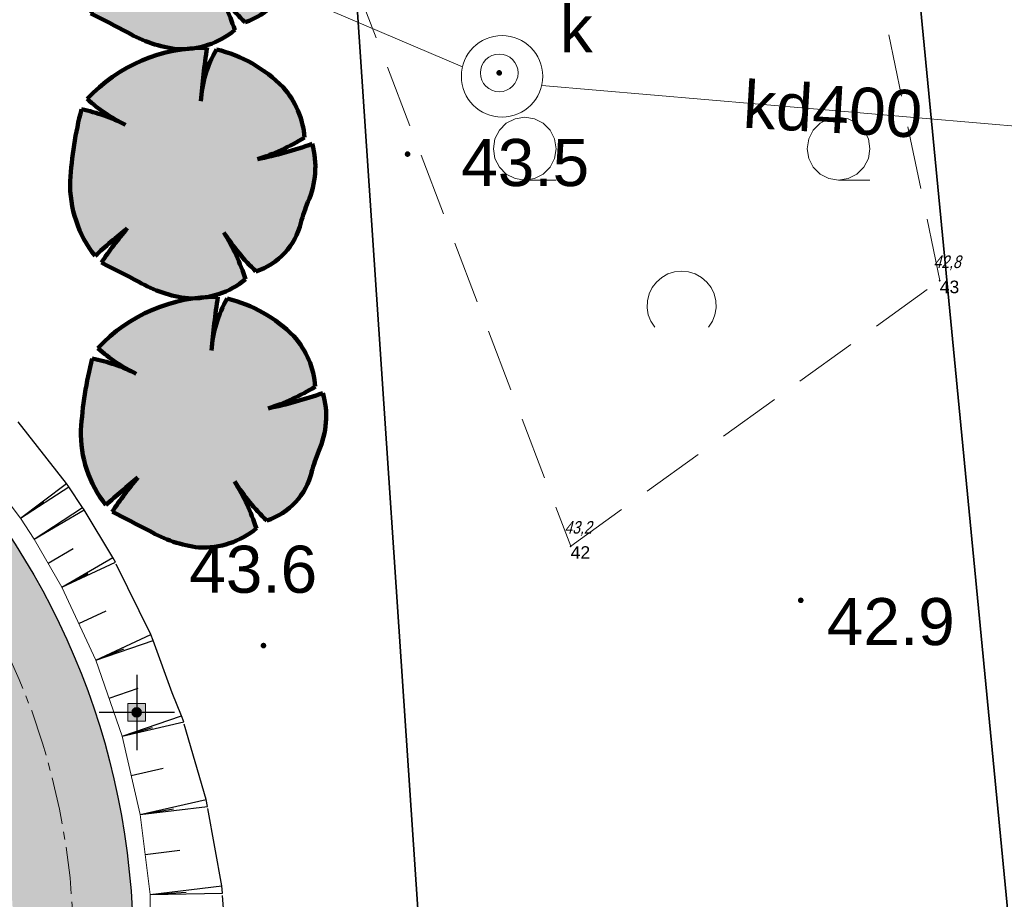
# Model space of a CAD drawing. Header units: metres. Extents: x 0 to 5465380, y 0 to 5925815.
# Tile 86 of 141: x 5463970 to 5463986, y 5925489 to 5925503. Entities that reach past the tile are written whole.
import ezdxf
from ezdxf.enums import TextEntityAlignment as Align

# ---------------------------------------------------------------- set-up
doc = ezdxf.new("R2010")
doc.units = ezdxf.units.M
for name, pattern in [('CENTER2', [1.125, 0.75, -0.125, 0.125, -0.125]), ('HIDDEN', [0.375, 0.25, -0.125]), ('PRZER1-1', [2, 1, -1]), ('PRZER2-1', [3, 2, -1]), ('PRZER3-1', [4, 3, -1])]:
    doc.linetypes.add(name, pattern=pattern)
for name, color, linetype, lineweight in [('#DEMCAD_OPR.OŚW.ZEW_1_Nr_Pióra__3', 30, 'Continuous', 18), ('#DEMCAD_OPR.OŚW.ZEW_1_Nr_Pióra__5', 161, 'Continuous', 25), ('#DEMCAD_OPR.OŚW.ZEW_1_Nr_Pióra__6', 5, 'Continuous', 35), ('$DR - obrzeże 8x30', 34, 'Continuous', 30), ('$DR - osie ścieżek', 7, 'CENTER2', 15), ('$DR - wyp. chodnik', 44, 'Continuous', 5), ('$DR - zał. arch.', 7, 'Continuous', 13), ('$DR - zał. mapa', 250, 'Continuous', 0), ('____rosliny_Nr_Pióra__161', 62, 'Continuous', 0), ('____rosliny_Nr_Pióra__165', 62, 'Continuous', 200)]:
    doc.layers.add(name, color=color, linetype=linetype, lineweight=lineweight)
for name, color, linetype in [('____rosliny', 7, 'Continuous'), ('AecObjExplode_rys 1_Vport_D5A', 7, 'Continuous'), ('AecObjExplode_rys 3_Vport_DDD', 7, 'Continuous'), ('AecObjExplode_rys 4_Vport_E22', 7, 'Continuous'), ('C-DROGI-SYTUACJA', 7, 'Continuous'), ('C-TEREN-SKARPY', 94, 'Continuous'), ('Punkty', 7, 'Continuous'), ('Rzedne', 7, 'Continuous'), ('Teksty', 7, 'Continuous')]:
    doc.layers.add(name, color=color, linetype=linetype)
for name, color, linetype, lineweight, true_color in [('CC_Kanalizacja', 7, 'Continuous', 18, 0x803300), ('CC_Punkt wysokościowy', 7, 'Continuous', 18, 0x0a0909), ('EGBD03', 7, 'Continuous', 18, 0x008000), ('EGBK02', 7, 'PRZER3-1', 18, 0x008000), ('EGBU01', 7, 'PRZER1-1', 18, 0x008000), ('GSSLZD', 7, 'Continuous', 18, 0x0a0909)]:
    doc.layers.add(name, color=color, linetype=linetype, lineweight=lineweight, true_color=true_color)
doc.styles.add('Arial', font='arial.ttf')
doc.styles.get("Standard").update_dxf_attribs({"font": 'arial.ttf'})
pattern_1 = [(37.5, (500, 0), (-0.01600031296, 0.48941323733), [0, -0.38608, 0, -0.4318, 0, -0.41275]), (7.5, (500, 0), (0.44952328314, 0.71682510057), [0, -0.20828, 0, -0.34798, 0, -0.13335]), (327.5, (499.6876, 0), (0.790992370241, 0.001437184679), [0, -0.127, 0, -0.4572, 0, -0.5969]), (317.5, (499.6876, 0), (0.76355645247, 0.22292932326), [0, -0.0635, 0, -0.29972, 0, -0.3429])]

# ---------------------------------------------------------------- blocks, each defined once
blk = doc.blocks.new('GSSLZD1')
at = {"color": 0}
blk.add_lwpolyline([(0.5, 0), (0.475528, -0.154508), (0.404508, -0.293893), (0.293893, -0.404508), (0.154508, -0.475528), (0, -0.5), (-0.154508, -0.475528), (-0.293893, -0.404508), (-0.404508, -0.293893), (-0.475528, -0.154508), (-0.5, 0), (-0.475528, 0.154508), (-0.404508, 0.293893), (-0.293893, 0.404508), (-0.154508, 0.475528), (0, 0.5), (0.154508, 0.475528), (0.293893, 0.404508), (0.404508, 0.293893), (0.475528, 0.154508)], close=True, dxfattribs=at)
blk.add_lwpolyline([(-0.5, 0), (-0.5, -0.5)], dxfattribs=at)
blk = doc.blocks.new('GSSLZD2')
at = {"color": 0}
blk.add_lwpolyline([(-0.34375, 0.429344), (-0.249556, 0.490124), (-0.144995, 0.530543), (-0.034411, 0.548922), (0.077603, 0.544498), (0.186394, 0.517453), (0.28744, 0.468911), (0.376546, 0.40089), (0.450009, 0.316215), (0.504777, 0.218403), (0.538576, 0.111518), (0.55, 0), (0.538576, -0.111518), (0.504777, -0.218403), (0.450009, -0.316215), (0.376546, -0.40089), (0.28744, -0.468911), (0.186394, -0.517453), (0.077603, -0.544498), (-0.034411, -0.548922), (-0.144995, -0.530543), (-0.249556, -0.490124), (-0.34375, -0.429344)], dxfattribs=at)
blk = doc.blocks.new('GK.6640.1913.2022 szara')
at = {"layer": 'CC_Kanalizacja'}
blk.add_hatch(color=252, dxfattribs=at).paths.add_polyline_path([(5463977.632, 5925502.185), (5463977.633, 5925502.174), (5463977.638, 5925502.163), (5463977.645, 5925502.154), (5463977.654, 5925502.146), (5463977.665, 5925502.142), (5463977.677, 5925502.14), (5463977.688, 5925502.142), (5463977.699, 5925502.146), (5463977.708, 5925502.154), (5463977.716, 5925502.163), (5463977.72, 5925502.174), (5463977.722, 5925502.185), (5463977.72, 5925502.197), (5463977.716, 5925502.208), (5463977.708, 5925502.217), (5463977.699, 5925502.224), (5463977.688, 5925502.229), (5463977.677, 5925502.23), (5463977.665, 5925502.229), (5463977.654, 5925502.224), (5463977.645, 5925502.217), (5463977.638, 5925502.208), (5463977.633, 5925502.197)])
at = {"layer": 'CC_Punkt wysokościowy'}
for points in [[(5463976.261, 5925500.892, 1), (5463976.171, 5925500.892, 1)], [(5463982.527, 5925493.785, 1), (5463982.437, 5925493.785, 1)], [(5463973.965, 5925493.064, 1), (5463973.875, 5925493.064, 1)]]:
    blk.add_hatch(color=252, dxfattribs=at).paths.add_polyline_path(points)
at = {"color": 252, "lineweight": 35, "ltscale": 0.5}
blk.add_lwpolyline([(5463970.62, 5925449.332), (5463986.447, 5925481.891), (5463977.039, 5925579.473), (5463993.73, 5925594.437), (5463935.36, 5925657.844), (5463891.514, 5925640.248), (5463906.739, 5925598.778), (5463828.146, 5925565.769), (5463841.424, 5925534), (5463710.761, 5925479.846), (5463724.491, 5925454.847), (5463844.923, 5925511.51), (5463892.245, 5925407.652)], close=True, dxfattribs=at)
at = {"layer": 'CC_Kanalizacja', "color": 252}
for points in [[(5463977.091, 5925502.281), (5463968.975, 5925505.74), (5463943.447, 5925516.384), (5463926.261, 5925523.627)], [(5463992.623, 5925501.21), (5463988.743, 5925501.094), (5463978.355, 5925501.987)]]:
    blk.add_lwpolyline(points, dxfattribs=at)
for centre, radius in [((5463977.722, 5925502.131), 0.649), ((5463977.677, 5925502.185), 0.3)]:
    blk.add_circle(centre, radius, dxfattribs=at)
at = {"layer": 'EGBD03', "color": 52, "linetype": 'Continuous', "lineweight": 30}
blk.add_lwpolyline([(5463976.53, 5925486.659), (5463970.344, 5925578.524), (5463983.032, 5925590.042), (5463928.32, 5925650.72), (5463927.256, 5925651.9), (5463894.766, 5925638.737), (5463911.73, 5925597.06), (5463843.77, 5925569.527), (5463856.962, 5925537.116), (5463925.884, 5925562.287), (5463928.865, 5925568.698), (5463933.562, 5925570.413), (5463940.422, 5925551.628), (5463935.726, 5925549.913), (5463929.655, 5925553.021), (5463860.732, 5925527.855), (5463901.732, 5925427.127), (5463960.738, 5925457.702)], close=True, dxfattribs=at)
blk.add_lwpolyline([(5463999.014, 5925572.313), (5463983.032, 5925590.042), (5463970.344, 5925578.524), (5463976.53, 5925486.659), (5463987.688, 5925486.122), (5464006.211, 5925485.304)], dxfattribs=at)
at = {"layer": 'EGBK02', "color": 252, "linetype": 'PRZER3-1', "lineweight": 18, "ltscale": 0.5}
blk.add_lwpolyline([(5463856.962, 5925537.116), (5463860.732, 5925527.855), (5463899.34, 5925515.62), (5463908.85, 5925504.3), (5463937.87, 5925497.24), (5463946.13, 5925487.11), (5463947.1, 5925482.79), (5463950.95, 5925472.07), (5463950.99, 5925465.56), (5463952.34, 5925458.74), (5463949.58, 5925451.92), (5463960.738, 5925457.702), (5463976.53, 5925486.659), (5463970.344, 5925578.524), (5463983.032, 5925590.042), (5463928.32, 5925650.72), (5463927.256, 5925651.9), (5463894.766, 5925638.737), (5463911.73, 5925597.06), (5463843.77, 5925569.527)], close=True, dxfattribs=at)
at = {"layer": 'EGBU01', "color": 252, "linetype": 'PRZER1-1', "ltscale": 0.5}
blk.add_lwpolyline([(5463856.962, 5925537.116), (5463860.732, 5925527.855), (5463899.34, 5925515.62), (5463908.85, 5925504.3), (5463937.87, 5925497.24), (5463946.13, 5925487.11), (5463947.1, 5925482.79), (5463950.95, 5925472.07), (5463950.99, 5925465.56), (5463952.34, 5925458.74), (5463949.58, 5925451.92), (5463960.738, 5925457.702), (5463976.53, 5925486.659), (5463970.344, 5925578.524), (5463983.032, 5925590.042), (5463928.32, 5925650.72), (5463927.256, 5925651.9), (5463894.766, 5925638.737), (5463911.73, 5925597.06), (5463843.77, 5925569.527)], close=True, dxfattribs=at)
blk.add_lwpolyline([(5463999.014, 5925572.313), (5463983.032, 5925590.042), (5463970.344, 5925578.524), (5463976.53, 5925486.659), (5463987.688, 5925486.122), (5464006.211, 5925485.304)], dxfattribs=at)
at = {"layer": 'GSSLZD', "color": 252, "linetype": 'PRZER2-1', "ltscale": 0.5}
blk.add_lwpolyline([(5463978.815, 5925494.647), (5463984.696, 5925498.877), (5463982.952, 5925507.315), (5463974.287, 5925506.477), (5463978.815, 5925494.647)], dxfattribs=at)
at = {"layer": 'Punkty', "color": 252, "lineweight": 35}
for p in [(5463984.696, 5925498.877), (5463978.815, 5925494.647)]:
    blk.add_point(p, dxfattribs=at)
at = {"layer": 'GSSLZD', "color": 252, "linetype": 'Continuous', "lineweight": 18, "rotation": 90}
for name, p in [('GSSLZD1', (5463978.083, 5925500.978, 10.06)), ('GSSLZD1', (5463983.083, 5925500.978, 10.06)), ('GSSLZD2', (5463980.583, 5925498.478, 10.06))]:
    blk.add_blockref(name, p, dxfattribs=at)
at = {"layer": 'CC_Kanalizacja', "color": 252, "lineweight": 0, "style": 'Arial'}
blk.add_text('k', height=0.75, dxfattribs=at).set_placement((5463979.168, 5925502.511), align=Align.RIGHT)
blk.add_text('kd400', height=0.75, rotation=356.6908, dxfattribs=at).set_placement((5463982.993, 5925501.621), align=Align.MIDDLE)
at = {"layer": 'CC_Punkt wysokościowy', "color": 252, "lineweight": 0, "style": 'Arial'}
for s, p in [('43.5', (5463977.071, 5925500.383)), ('43.6', (5463972.737, 5925493.905)), ('42.9', (5463982.896, 5925493.071))]:
    blk.add_text(s, height=0.75, dxfattribs=at).set_placement(p)
at = {"layer": 'Rzedne', "color": 252, "lineweight": 35, "oblique": 15, "width": 0.8}
for s, p in [('42,8', (5463984.596, 5925499.077, 42.792)), ('43,2', (5463978.715, 5925494.847, 43.249))]:
    blk.add_text(s, height=0.2, dxfattribs=at).set_placement(p)
at = {"layer": 'Teksty', "color": 252, "lineweight": 35}
for s, p in [('43', (5463984.696, 5925498.677, 42.792)), ('42', (5463978.815, 5925494.447, 43.249))]:
    blk.add_text(s, height=0.2, dxfattribs=at).set_placement(p)
blk = doc.blocks.new('Symbol drzewa rzut 1 12', base_point=(5464021.331, 5925651.474))
at = {"layer": '____rosliny_Nr_Pióra__161', "linetype": 'Continuous'}
blk.add_hatch(color=256, dxfattribs=at).paths.add_polyline_path([(5464020.428, 5925649.763, 0.102387), (5464021.207, 5925649.479, 0.189926), (5464022.131, 5925649.758, 0.058172), (5464021.806, 5925650.513, 0.060987), (5464022.3, 5925649.878, 0.261493), (5464023.036, 5925650.633, -0.023868), (5464023.157, 5925650.963, 0.176093), (5464023.249, 5925651.883, -0.033475), (5464022.37, 5925651.663, 0.059133), (5464023.13, 5925651.989, 0.165491), (5464022.81, 5925652.801, 0.138163), (5464021.766, 5925653.43, 0.117282), (5464021.493, 5925652.611, -0.017941), (5464021.617, 5925653.461, 0.21157), (5464019.685, 5925652.696, 0.07472), (5464020.285, 5925652.27, 0.066738), (5464019.59, 5925652.534, 0.048896), (5464019.379, 5925651.397, 0.176271), (5464019.743, 5925650.195, -0.009616), (5464020.267, 5925650.619, 0.030984), (5464019.843, 5925650.083, -0.00375)], flags=0)
at = {"layer": '____rosliny_Nr_Pióra__165', "linetype": 'Continuous'}
for centre, radius, start, end in [((5464021.514, 5925650.898), 2.565, 87.7038, 135.4874), ((5464033.401, 5925651.31), 11.978, 169.6537, 173.7651), ((5464023.352, 5925652.446), 1.866, 148.201, 174.9578), ((5464021.171, 5925651.262), 2.248, 43.1971, 74.6625), ((5464021.777, 5925651.924), 1.355, 2.7308, 40.3178), ((5464021.403, 5925654.481), 2.478, 226.083, 243.1759), ((5464025.286, 5925650.887), 5.929, 163.8748, 175.0721), ((5464018.952, 5925649.81), 2.798, 61.5472, 76.8198), ((5464021.377, 5925655.028), 3.509, 286.4462, 299.9827), ((5464021.167, 5925658.332), 6.776, 280.2246, 287.8936), ((5464021.938, 5925651.55), 1.353, 334.319, 14.2669), ((5464021.213, 5925651.296), 1.837, 176.8614, 216.849), ((5464026.549, 5925649.526), 3.684, 157.0402, 162.5092), ((5464031.043, 5925636.781), 17.539, 127.9083, 130.1121), ((5464024.373, 5925646.933), 5.518, 138.0797, 145.1786), ((5464021.995, 5925650.912), 1.078, 286.4227, 345.04), ((5464024.647, 5925652.213), 3.311, 210.8951, 224.8549), ((5464018.734, 5925648.74), 3.546, 16.6807, 29.9976), ((5463998.76, 5925610.961), 44.442, 60.8198, 61.6791), ((5464021.503, 5925651.503), 2.046, 238.2841, 261.668), ((5464021.315, 5925650.792), 1.317, 265.2902, 308.3056)]:
    blk.add_arc(centre, radius, start, end, dxfattribs=at)
blk = doc.blocks.new('świetlica_bezrzecze_PB_PZT oczyszczony')
at = {"layer": '#DEMCAD_OPR.OŚW.ZEW_1_Nr_Pióra__3', "linetype": 'Continuous'}
blk.add_hatch(color=256, dxfattribs=at).paths.add_polyline_path([(5463971.973, 5925492, 1), (5463971.828, 5925492, 1)], flags=0)
at = {"layer": '#DEMCAD_OPR.OŚW.ZEW_1_Nr_Pióra__6', "linetype": 'Continuous'}
blk.add_hatch(color=256, dxfattribs=at).paths.add_polyline_path([(5463972.04, 5925492.14), (5463971.76, 5925492.14), (5463971.76, 5925491.86), (5463972.04, 5925491.86)], flags=0)
at = {"layer": '#DEMCAD_OPR.OŚW.ZEW_1_Nr_Pióra__3', "linetype": 'Continuous', "flags": 128}
blk.add_lwpolyline([(5463971.76, 5925492.14), (5463972.04, 5925492.14), (5463972.04, 5925491.86), (5463971.76, 5925491.86)], close=True, dxfattribs=at)
at = {"layer": '#DEMCAD_OPR.OŚW.ZEW_1_Nr_Pióra__5', "linetype": 'Continuous', "flags": 128}
for points in [[(5463971.9, 5925492.6), (5463971.9, 5925491.4)], [(5463972.5, 5925492), (5463971.3, 5925492)]]:
    blk.add_lwpolyline(points, dxfattribs=at)
at = {"layer": '#DEMCAD_OPR.OŚW.ZEW_1_Nr_Pióra__6', "linetype": 'Continuous'}
blk.add_circle((5463971.9, 5925492), 0.0725, dxfattribs=at)
at = {"layer": '____rosliny', "linetype": 'Continuous', "rotation": 1.544128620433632}
for p in [(5463972.617, 5925504.562), (5463972.789, 5925500.593), (5463972.961, 5925496.625)]:
    blk.add_blockref('Symbol drzewa rzut 1 12', p, dxfattribs=at)
blk = doc.blocks.new('AecObjExplode_rys 1_Vport_D5A')
at = {"layer": 'C-DROGI-SYTUACJA', "color": 92, "linetype": 'Continuous', "lineweight": 9}
for p, q in [((5463970.048, 5925495.093), (5463969.276, 5925496.117)), ((5463970.265, 5925494.76), (5463970.048, 5925495.093)), ((5463970.708, 5925493.995), (5463970.265, 5925494.76)), ((5463971.251, 5925492.833), (5463970.708, 5925493.995)), ((5463971.668, 5925491.621), (5463971.251, 5925492.833)), ((5463971.957, 5925490.371), (5463971.668, 5925491.621)), ((5463972.114, 5925489.099), (5463971.957, 5925490.371)), ((5463972.137, 5925487.817), (5463972.114, 5925489.099))]:
    blk.add_line(p, q, dxfattribs=at)
at = {"layer": 'C-TEREN-SKARPY', "color": 92, "linetype": 'HIDDEN', "lineweight": -3, "ltscale": 5}
for p, q in [((5463970.779, 5925495.644), (5463969.991, 5925496.656)), ((5463970.816, 5925495.594), (5463970.779, 5925495.644)), ((5463971.038, 5925495.264), (5463970.816, 5925495.594)), ((5463971.064, 5925495.224), (5463971.038, 5925495.264)), ((5463971.521, 5925494.465), (5463971.064, 5925495.224)), ((5463971.56, 5925494.392), (5463971.521, 5925494.465)), ((5463972.124, 5925493.24), (5463971.56, 5925494.392)), ((5463972.162, 5925493.147), (5463972.124, 5925493.24)), ((5463972.467, 5925492.313), (5463972.162, 5925493.147)), ((5463972.616, 5925491.947), (5463972.467, 5925492.313)), ((5463972.649, 5925491.847), (5463972.616, 5925491.947)), ((5463973.007, 5925490.614), (5463972.649, 5925491.847)), ((5463973.029, 5925490.503), (5463973.007, 5925490.614)), ((5463973.257, 5925489.24), (5463973.029, 5925490.503)), ((5463973.267, 5925489.119), (5463973.257, 5925489.24)), ((5463973.362, 5925487.839), (5463973.267, 5925489.119))]:
    blk.add_line(p, q, dxfattribs=at)
at = {"layer": 'C-TEREN-SKARPY', "color": 92, "linetype": 'Continuous', "lineweight": -3}
for p, q in [((5463970.048, 5925495.093, 44.127), (5463970.779, 5925495.644, 43.67)), ((5463970.048, 5925495.093), (5463970.779, 5925495.644)), ((5463970.048, 5925495.093, 44.127), (5463970.816, 5925495.594, 43.669)), ((5463970.048, 5925495.093), (5463970.816, 5925495.594)), ((5463970.048, 5925495.093, 44.127), (5463970.422, 5925495.356, 43.898)), ((5463970.265, 5925494.76, 44.127), (5463971.038, 5925495.264, 43.666)), ((5463970.265, 5925494.76), (5463971.038, 5925495.264)), ((5463970.265, 5925494.76, 44.127), (5463971.064, 5925495.224, 43.665)), ((5463970.265, 5925494.76), (5463971.064, 5925495.224)), ((5463970.265, 5925494.76, 44.127), (5463970.658, 5925495.002, 43.896)), ((5463970.487, 5925494.378, 44.128), (5463970.89, 5925494.611, 43.895)), ((5463970.708, 5925493.995, 44.128), (5463971.521, 5925494.465, 43.659)), ((5463970.708, 5925493.995), (5463971.521, 5925494.465)), ((5463970.708, 5925493.995, 44.128), (5463971.56, 5925494.392, 43.658)), ((5463970.708, 5925493.995), (5463971.56, 5925494.392)), ((5463970.708, 5925493.995, 44.128), (5463971.125, 5925494.212, 43.894)), ((5463970.98, 5925493.414, 44.131), (5463971.411, 5925493.615, 43.894)), ((5463971.251, 5925492.833, 44.135), (5463972.124, 5925493.24, 43.653)), ((5463971.251, 5925492.833), (5463972.124, 5925493.24)), ((5463971.251, 5925492.833, 44.135), (5463972.162, 5925493.147, 43.653)), ((5463971.251, 5925492.833), (5463972.162, 5925493.147)), ((5463971.251, 5925492.833, 44.135), (5463971.697, 5925493.013, 43.894)), ((5463971.46, 5925492.227, 44.14), (5463971.921, 5925492.386, 43.896)), ((5463971.668, 5925491.621, 44.146), (5463972.616, 5925491.947, 43.644)), ((5463971.668, 5925491.621), (5463972.616, 5925491.947)), ((5463971.668, 5925491.621, 44.146), (5463972.649, 5925491.847, 43.643)), ((5463971.668, 5925491.621), (5463972.649, 5925491.847)), ((5463971.668, 5925491.621, 44.146), (5463972.15, 5925491.759, 43.895)), ((5463971.813, 5925490.996, 44.154), (5463972.32, 5925491.113, 43.893)), ((5463971.957, 5925490.371, 44.162), (5463973.007, 5925490.614, 43.623)), ((5463971.957, 5925490.371), (5463973.007, 5925490.614)), ((5463971.957, 5925490.371, 44.162), (5463973.029, 5925490.503, 43.622)), ((5463971.957, 5925490.371), (5463973.029, 5925490.503)), ((5463971.957, 5925490.371, 44.162), (5463972.488, 5925490.465, 43.892)), ((5463972.036, 5925489.735, 44.173), (5463972.589, 5925489.803, 43.894)), ((5463972.114, 5925489.099, 44.183), (5463973.257, 5925489.24, 43.608)), ((5463972.114, 5925489.099), (5463973.257, 5925489.24)), ((5463972.114, 5925489.099, 44.183), (5463972.688, 5925489.139, 43.895)), ((5463972.114, 5925489.099, 44.183), (5463973.267, 5925489.119, 43.607)), ((5463972.114, 5925489.099), (5463973.267, 5925489.119))]:
    blk.add_line(p, q, dxfattribs=at)
blk = doc.blocks.new('AecObjExplode_rys 4_Vport_E22')
at = {"layer": 'C-DROGI-SYTUACJA', "color": 92, "linetype": 'Continuous', "lineweight": 9}
for p, q in [((5463970.048, 5925495.093), (5463969.276, 5925496.117)), ((5463970.265, 5925494.76), (5463970.048, 5925495.093)), ((5463970.708, 5925493.995), (5463970.265, 5925494.76)), ((5463971.251, 5925492.833), (5463970.708, 5925493.995)), ((5463971.668, 5925491.621), (5463971.251, 5925492.833)), ((5463971.957, 5925490.371), (5463971.668, 5925491.621)), ((5463972.114, 5925489.099), (5463971.957, 5925490.371)), ((5463972.137, 5925487.817), (5463972.114, 5925489.099))]:
    blk.add_line(p, q, dxfattribs=at)
at = {"layer": 'C-TEREN-SKARPY', "color": 92, "linetype": 'HIDDEN', "lineweight": -3, "ltscale": 5}
for p, q in [((5463970.779, 5925495.644), (5463969.991, 5925496.656)), ((5463970.816, 5925495.594), (5463970.779, 5925495.644)), ((5463971.038, 5925495.264), (5463970.816, 5925495.594)), ((5463971.064, 5925495.224), (5463971.038, 5925495.264)), ((5463971.521, 5925494.465), (5463971.064, 5925495.224)), ((5463971.56, 5925494.392), (5463971.521, 5925494.465)), ((5463972.124, 5925493.24), (5463971.56, 5925494.392)), ((5463972.162, 5925493.147), (5463972.124, 5925493.24)), ((5463972.467, 5925492.313), (5463972.162, 5925493.147)), ((5463972.616, 5925491.947), (5463972.467, 5925492.313)), ((5463972.649, 5925491.847), (5463972.616, 5925491.947)), ((5463973.007, 5925490.614), (5463972.649, 5925491.847)), ((5463973.029, 5925490.503), (5463973.007, 5925490.614)), ((5463973.257, 5925489.24), (5463973.029, 5925490.503)), ((5463973.267, 5925489.119), (5463973.257, 5925489.24)), ((5463973.362, 5925487.839), (5463973.267, 5925489.119))]:
    blk.add_line(p, q, dxfattribs=at)
at = {"layer": 'C-TEREN-SKARPY', "color": 92, "linetype": 'Continuous', "lineweight": -3}
for p, q in [((5463970.048, 5925495.093, 44.127), (5463970.779, 5925495.644, 43.67)), ((5463970.048, 5925495.093), (5463970.779, 5925495.644)), ((5463970.048, 5925495.093, 44.127), (5463970.816, 5925495.594, 43.669)), ((5463970.048, 5925495.093), (5463970.816, 5925495.594)), ((5463970.048, 5925495.093, 44.127), (5463970.422, 5925495.356, 43.898)), ((5463970.265, 5925494.76, 44.127), (5463971.038, 5925495.264, 43.666)), ((5463970.265, 5925494.76), (5463971.038, 5925495.264)), ((5463970.265, 5925494.76, 44.127), (5463971.064, 5925495.224, 43.665)), ((5463970.265, 5925494.76), (5463971.064, 5925495.224)), ((5463970.265, 5925494.76, 44.127), (5463970.658, 5925495.002, 43.896)), ((5463970.487, 5925494.378, 44.128), (5463970.89, 5925494.611, 43.895)), ((5463970.708, 5925493.995, 44.128), (5463971.521, 5925494.465, 43.659)), ((5463970.708, 5925493.995), (5463971.521, 5925494.465)), ((5463970.708, 5925493.995, 44.128), (5463971.56, 5925494.392, 43.658)), ((5463970.708, 5925493.995), (5463971.56, 5925494.392)), ((5463970.708, 5925493.995, 44.128), (5463971.125, 5925494.212, 43.894)), ((5463970.98, 5925493.414, 44.131), (5463971.411, 5925493.615, 43.894)), ((5463971.251, 5925492.833, 44.135), (5463972.124, 5925493.24, 43.653)), ((5463971.251, 5925492.833), (5463972.124, 5925493.24)), ((5463971.251, 5925492.833, 44.135), (5463972.162, 5925493.147, 43.653)), ((5463971.251, 5925492.833), (5463972.162, 5925493.147)), ((5463971.251, 5925492.833, 44.135), (5463971.697, 5925493.013, 43.894)), ((5463971.46, 5925492.227, 44.14), (5463971.921, 5925492.386, 43.896)), ((5463971.668, 5925491.621, 44.146), (5463972.616, 5925491.947, 43.644)), ((5463971.668, 5925491.621), (5463972.616, 5925491.947)), ((5463971.668, 5925491.621, 44.146), (5463972.649, 5925491.847, 43.643)), ((5463971.668, 5925491.621), (5463972.649, 5925491.847)), ((5463971.668, 5925491.621, 44.146), (5463972.15, 5925491.759, 43.895)), ((5463971.813, 5925490.996, 44.154), (5463972.32, 5925491.113, 43.893)), ((5463971.957, 5925490.371, 44.162), (5463973.007, 5925490.614, 43.623)), ((5463971.957, 5925490.371), (5463973.007, 5925490.614)), ((5463971.957, 5925490.371, 44.162), (5463973.029, 5925490.503, 43.622)), ((5463971.957, 5925490.371), (5463973.029, 5925490.503)), ((5463971.957, 5925490.371, 44.162), (5463972.488, 5925490.465, 43.892)), ((5463972.036, 5925489.735, 44.173), (5463972.589, 5925489.803, 43.894)), ((5463972.114, 5925489.099, 44.183), (5463973.257, 5925489.24, 43.608)), ((5463972.114, 5925489.099), (5463973.257, 5925489.24)), ((5463972.114, 5925489.099, 44.183), (5463972.688, 5925489.139, 43.895)), ((5463972.114, 5925489.099, 44.183), (5463973.267, 5925489.119, 43.607)), ((5463972.114, 5925489.099), (5463973.267, 5925489.119))]:
    blk.add_line(p, q, dxfattribs=at)
blk = doc.blocks.new('AecObjExplode_rys 3_Vport_DDD')
at = {"layer": 'C-DROGI-SYTUACJA', "color": 92, "linetype": 'Continuous', "lineweight": 9}
for p, q in [((5463970.048, 5925495.093), (5463969.276, 5925496.117)), ((5463970.265, 5925494.76), (5463970.048, 5925495.093)), ((5463970.708, 5925493.995), (5463970.265, 5925494.76)), ((5463971.251, 5925492.833), (5463970.708, 5925493.995)), ((5463971.668, 5925491.621), (5463971.251, 5925492.833)), ((5463971.957, 5925490.371), (5463971.668, 5925491.621)), ((5463972.114, 5925489.099), (5463971.957, 5925490.371)), ((5463972.137, 5925487.817), (5463972.114, 5925489.099))]:
    blk.add_line(p, q, dxfattribs=at)
at = {"layer": 'C-TEREN-SKARPY', "color": 92, "linetype": 'HIDDEN', "lineweight": -3, "ltscale": 5}
for p, q in [((5463970.779, 5925495.644), (5463969.991, 5925496.656)), ((5463970.816, 5925495.594), (5463970.779, 5925495.644)), ((5463971.038, 5925495.264), (5463970.816, 5925495.594)), ((5463971.064, 5925495.224), (5463971.038, 5925495.264)), ((5463971.521, 5925494.465), (5463971.064, 5925495.224)), ((5463971.56, 5925494.392), (5463971.521, 5925494.465)), ((5463972.124, 5925493.24), (5463971.56, 5925494.392)), ((5463972.162, 5925493.147), (5463972.124, 5925493.24)), ((5463972.467, 5925492.313), (5463972.162, 5925493.147)), ((5463972.616, 5925491.947), (5463972.467, 5925492.313)), ((5463972.649, 5925491.847), (5463972.616, 5925491.947)), ((5463973.007, 5925490.614), (5463972.649, 5925491.847)), ((5463973.029, 5925490.503), (5463973.007, 5925490.614)), ((5463973.257, 5925489.24), (5463973.029, 5925490.503)), ((5463973.267, 5925489.119), (5463973.257, 5925489.24)), ((5463973.362, 5925487.839), (5463973.267, 5925489.119))]:
    blk.add_line(p, q, dxfattribs=at)
at = {"layer": 'C-TEREN-SKARPY', "color": 92, "linetype": 'Continuous', "lineweight": -3}
for p, q in [((5463970.048, 5925495.093, 44.127), (5463970.779, 5925495.644, 43.67)), ((5463970.048, 5925495.093), (5463970.779, 5925495.644)), ((5463970.048, 5925495.093, 44.127), (5463970.816, 5925495.594, 43.669)), ((5463970.048, 5925495.093), (5463970.816, 5925495.594)), ((5463970.048, 5925495.093, 44.127), (5463970.422, 5925495.356, 43.898)), ((5463970.265, 5925494.76, 44.127), (5463971.038, 5925495.264, 43.666)), ((5463970.265, 5925494.76), (5463971.038, 5925495.264)), ((5463970.265, 5925494.76, 44.127), (5463971.064, 5925495.224, 43.665)), ((5463970.265, 5925494.76), (5463971.064, 5925495.224)), ((5463970.265, 5925494.76, 44.127), (5463970.658, 5925495.002, 43.896)), ((5463970.487, 5925494.378, 44.128), (5463970.89, 5925494.611, 43.895)), ((5463970.708, 5925493.995, 44.128), (5463971.521, 5925494.465, 43.659)), ((5463970.708, 5925493.995), (5463971.521, 5925494.465)), ((5463970.708, 5925493.995, 44.128), (5463971.56, 5925494.392, 43.658)), ((5463970.708, 5925493.995), (5463971.56, 5925494.392)), ((5463970.708, 5925493.995, 44.128), (5463971.125, 5925494.212, 43.894)), ((5463970.98, 5925493.414, 44.131), (5463971.411, 5925493.615, 43.894)), ((5463971.251, 5925492.833, 44.135), (5463972.124, 5925493.24, 43.653)), ((5463971.251, 5925492.833), (5463972.124, 5925493.24)), ((5463971.251, 5925492.833, 44.135), (5463972.162, 5925493.147, 43.653)), ((5463971.251, 5925492.833), (5463972.162, 5925493.147)), ((5463971.251, 5925492.833, 44.135), (5463971.697, 5925493.013, 43.894)), ((5463971.46, 5925492.227, 44.14), (5463971.921, 5925492.386, 43.896)), ((5463971.668, 5925491.621, 44.146), (5463972.616, 5925491.947, 43.644)), ((5463971.668, 5925491.621), (5463972.616, 5925491.947)), ((5463971.668, 5925491.621, 44.146), (5463972.649, 5925491.847, 43.643)), ((5463971.668, 5925491.621), (5463972.649, 5925491.847)), ((5463971.668, 5925491.621, 44.146), (5463972.15, 5925491.759, 43.895)), ((5463971.813, 5925490.996, 44.154), (5463972.32, 5925491.113, 43.893)), ((5463971.957, 5925490.371, 44.162), (5463973.007, 5925490.614, 43.623)), ((5463971.957, 5925490.371), (5463973.007, 5925490.614)), ((5463971.957, 5925490.371, 44.162), (5463973.029, 5925490.503, 43.622)), ((5463971.957, 5925490.371), (5463973.029, 5925490.503)), ((5463971.957, 5925490.371, 44.162), (5463972.488, 5925490.465, 43.892)), ((5463972.036, 5925489.735, 44.173), (5463972.589, 5925489.803, 43.894)), ((5463972.114, 5925489.099, 44.183), (5463973.257, 5925489.24, 43.608)), ((5463972.114, 5925489.099), (5463973.257, 5925489.24)), ((5463972.114, 5925489.099, 44.183), (5463972.688, 5925489.139, 43.895)), ((5463972.114, 5925489.099, 44.183), (5463973.267, 5925489.119, 43.607)), ((5463972.114, 5925489.099), (5463973.267, 5925489.119))]:
    blk.add_line(p, q, dxfattribs=at)

msp = doc.modelspace()

# ---------------------------------------------------------------- hatches: boundary and pattern name
at = {"layer": '$DR - wyp. chodnik'}
h = msp.add_hatch(dxfattribs=at)
h.set_pattern_fill('AR-SAND', color=256, scale=0.01)
h.set_pattern_definition(pattern_1)
h.paths.add_polyline_path([(5463958.811, 5925573.433, 1.284126), (5463952.971, 5925595.856), (5463945.622, 5925613.63), (5463944.143, 5925613.018), (5463946.37, 5925607.633, 0.194771), (5463934.37, 5925592.77, 0.959366), (5463910.944, 5925588.139, 1.531072), (5463902.406, 5925567.988), (5463893.559, 5925564.306, 0.384254), (5463887.764, 5925552.083), (5463862.231, 5925541.456), (5463863.153, 5925539.241), (5463888.637, 5925549.847), (5463903.669, 5925513.728), (5463903.08, 5925513.225), (5463904.38, 5925511.705), (5463904.595, 5925511.889), (5463910.657, 5925504.009), (5463924.399, 5925502.717), (5463924.162, 5925500.211), (5463926.552, 5925499.986), (5463926.788, 5925502.493), (5463940.548, 5925501.199), (5463939.758, 5925492.8), (5463941.75, 5925492.612), (5463945.889, 5925536.637, 1.642027), (5463958.177, 5925553.955)])
h.paths.add_polyline_path([(5463914.368, 5925570.584, -0.565703), (5463929.546, 5925559.395), (5463926.129, 5925523.186), (5463905.587, 5925514.846), (5463890.146, 5925551.946, -0.414214), (5463894.404, 5925562.275)], flags=16)
h.paths.add_polyline_path([(5463892.202, 5925579.937, -1), (5463912.302, 5925579.937, -1)], flags=16)
h.paths.add_polyline_path([(5463910.621, 5925571.408, 0.241691), (5463914.061, 5925581.767, 0.332), (5463928.141, 5925579.302), (5463928.394, 5925578.805)], flags=16)
h.paths.add_polyline_path([(5463921.709, 5925573.639), (5463929.394, 5925576.838), (5463944.809, 5925546.509), (5463940.735, 5925503.19), (5463926.976, 5925504.484), (5463932.165, 5925559.475, 0.382129)], flags=16)
h.paths.add_polyline_path([(5463912.703, 5925589.968, -1), (5463932.803, 5925589.968, -1)], flags=16)
h.paths.add_polyline_path([(5463929.85, 5925580.354, 0.111618), (5463933.295, 5925584.342, 0.375671), (5463956.374, 5925560.041), (5463956.18, 5925554.068, 0.258572), (5463946.204, 5925548.178)], flags=16)
h.paths.add_polyline_path([(5463947.101, 5925605.865), (5463951.602, 5925594.979, 0.663307), (5463956.814, 5925573.586), (5463956.436, 5925561.944, -0.732242)], flags=16)
h.paths.add_polyline_path([(5463948.674, 5925585.382, -1), (5463968.774, 5925585.382, -1)], flags=16)
h.paths.add_polyline_path([(5463956.118, 5925552.165), (5463955.923, 5925546.165, 8.05786), (5463957.918, 5925545.968), (5463958.115, 5925552.043, -20.041857)], flags=16)
h.paths.add_polyline_path([(5463926.126, 5925521.027), (5463924.587, 5925504.708), (5463911.711, 5925505.919), (5463906.286, 5925512.971)], flags=16)
h = msp.add_hatch(dxfattribs=at)
h.set_pattern_fill('AR-SAND', color=256, scale=0.01)
h.set_pattern_definition(pattern_1)
h.paths.add_polyline_path([(5463947.944, 5925488.241, 1), (5463971.844, 5925488.241, 1)])
h.paths.add_polyline_path([(5463969.944, 5925488.241, -1), (5463949.844, 5925488.241, -1)], flags=16)

# ---------------------------------------------------------------- linework, layer by layer
at = {"layer": '$DR - obrzeże 8x30'}
msp.add_circle((5463959.894, 5925488.241), 11.95, dxfattribs=at)
at = {"layer": '$DR - osie ścieżek'}
msp.add_circle((5463959.894, 5925488.241), 11, dxfattribs=at)

# ---------------------------------------------------------------- block references
at = {"layer": '$DR - zał. arch.'}
msp.add_blockref('świetlica_bezrzecze_PB_PZT oczyszczony', (0, 0), dxfattribs=at)
at = {"layer": '$DR - zał. mapa'}
msp.add_blockref('GK.6640.1913.2022 szara', (0, 0), dxfattribs=at)
at = {"layer": 'AecObjExplode_rys 1_Vport_D5A'}
msp.add_blockref('AecObjExplode_rys 1_Vport_D5A', (0, 0), dxfattribs=at)
at = {"layer": 'AecObjExplode_rys 3_Vport_DDD'}
msp.add_blockref('AecObjExplode_rys 3_Vport_DDD', (0, 0), dxfattribs=at)
at = {"layer": 'AecObjExplode_rys 4_Vport_E22'}
msp.add_blockref('AecObjExplode_rys 4_Vport_E22', (0, 0), dxfattribs=at)

doc.saveas('drawing.dxf')
